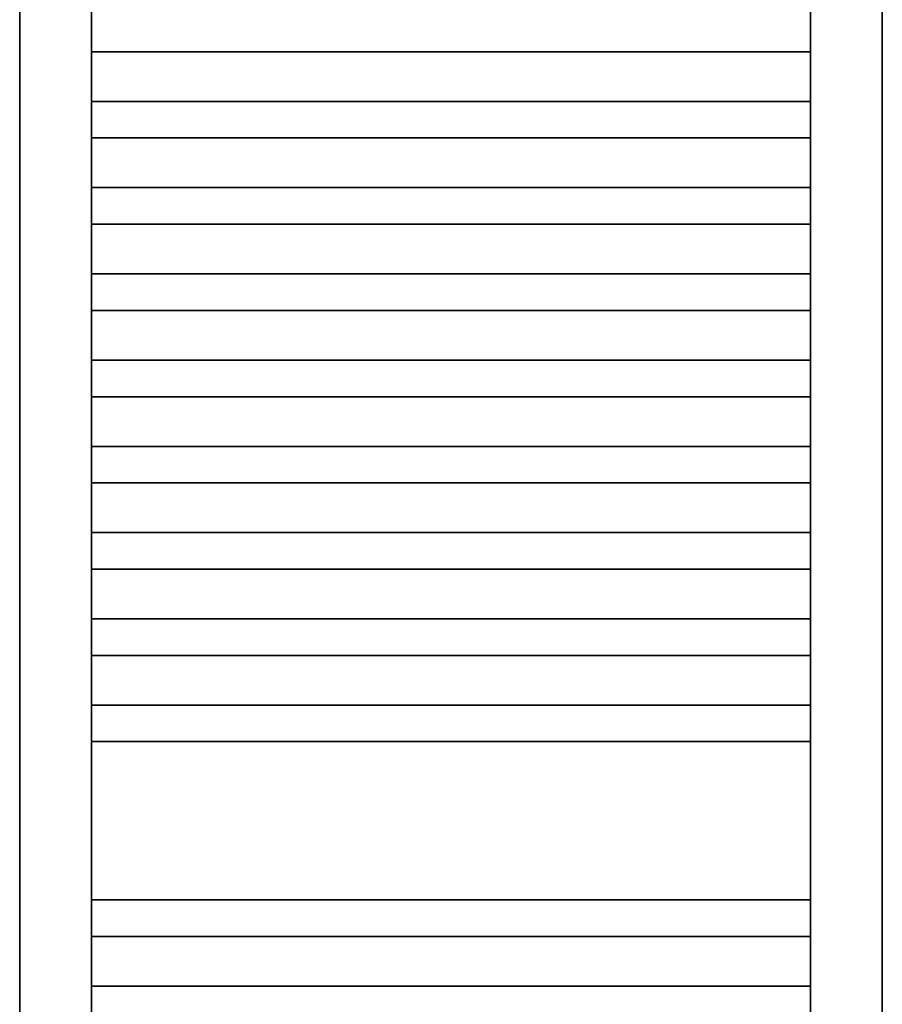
# Model space of a CAD drawing. Header units: millimetres. Extents: x 17747 to 112039, y -74980 to 446921.
# Tile 159 of 256: x 63368 to 63968, y -71223 to -70538. Entities that reach past the tile are written whole.
import ezdxf

# ---------------------------------------------------------------- set-up
doc = ezdxf.new("R2010")
doc.units = ezdxf.units.MM
doc.layers.add('UT_ZAŘÍZENÍ - OT', color=3, linetype='Continuous', lineweight=35)

msp = doc.modelspace()

# ---------------------------------------------------------------- linework, layer by layer
at = {"layer": 'UT_ZAŘÍZENÍ - OT', "linetype": 'Continuous'}
for p, q in [((63367.95, -69786.11), (63367.95, -71606.11)), ((63417.95, -71606.11), (63417.95, -69786.11)), ((63917.95, -69786.11), (63917.95, -71606.11)), ((63967.95, -71606.11), (63967.95, -69786.11)), ((63417.95, -70560.38), (63917.95, -70560.38)), ((63417.95, -70560.38), (63917.95, -70560.38)), ((63417.95, -70560.38), (63917.95, -70560.38)), ((63417.95, -70560.38), (63917.95, -70560.38)), ((63417.95, -70560.38), (63917.95, -70560.38)), ((63417.95, -70560.38), (63917.95, -70560.38)), ((63417.95, -70560.38), (63917.95, -70560.38)), ((63417.95, -70560.38), (63917.95, -70560.38)), ((63417.95, -70560.38), (63917.95, -70560.38)), ((63417.95, -70560.38), (63917.95, -70560.38)), ((63417.95, -70560.38), (63917.95, -70560.38)), ((63417.95, -70560.38), (63917.95, -70560.38)), ((63417.95, -70560.38), (63917.95, -70560.38)), ((63417.95, -70560.38), (63917.95, -70560.38)), ((63417.95, -70560.38), (63917.95, -70560.38)), ((63417.95, -70560.38), (63917.95, -70560.38)), ((63417.95, -70560.38), (63917.95, -70560.38)), ((63417.95, -70560.38), (63917.95, -70560.38)), ((63417.95, -70560.38), (63917.95, -70560.38)), ((63417.95, -70560.38), (63917.95, -70560.38)), ((63417.95, -70560.38), (63917.95, -70560.38)), ((63417.95, -70560.38), (63917.95, -70560.38)), ((63417.95, -70560.38), (63917.95, -70560.38)), ((63417.95, -70560.38), (63917.95, -70560.38)), ((63417.95, -70560.38), (63917.95, -70560.38)), ((63417.95, -70560.38), (63917.95, -70560.38)), ((63417.95, -70560.38), (63917.95, -70560.38)), ((63417.95, -70560.38), (63917.95, -70560.38)), ((63417.95, -70560.38), (63917.95, -70560.38)), ((63417.95, -70560.38), (63917.95, -70560.38)), ((63417.95, -70560.38), (63917.95, -70560.38)), ((63417.95, -70560.38), (63917.95, -70560.38)), ((63417.95, -70560.38), (63917.95, -70560.38)), ((63417.95, -70560.38), (63917.95, -70560.38)), ((63417.95, -70594.93), (63917.95, -70594.93)), ((63417.95, -70594.93), (63917.95, -70594.93)), ((63417.95, -70594.93), (63917.95, -70594.93)), ((63417.95, -70594.93), (63917.95, -70594.93)), ((63417.95, -70594.93), (63917.95, -70594.93)), ((63417.95, -70594.93), (63917.95, -70594.93)), ((63417.95, -70594.93), (63917.95, -70594.93)), ((63417.95, -70594.93), (63917.95, -70594.93)), ((63417.95, -70594.93), (63917.95, -70594.93)), ((63417.95, -70594.93), (63917.95, -70594.93)), ((63417.95, -70594.93), (63917.95, -70594.93)), ((63417.95, -70594.93), (63917.95, -70594.93)), ((63417.95, -70594.93), (63917.95, -70594.93)), ((63417.95, -70594.93), (63917.95, -70594.93)), ((63417.95, -70594.93), (63917.95, -70594.93)), ((63417.95, -70594.93), (63917.95, -70594.93)), ((63417.95, -70594.93), (63917.95, -70594.93)), ((63417.95, -70594.93), (63917.95, -70594.93)), ((63417.95, -70594.93), (63917.95, -70594.93)), ((63417.95, -70594.93), (63917.95, -70594.93)), ((63417.95, -70594.93), (63917.95, -70594.93)), ((63417.95, -70594.93), (63917.95, -70594.93)), ((63417.95, -70594.93), (63917.95, -70594.93)), ((63417.95, -70594.93), (63917.95, -70594.93)), ((63417.95, -70594.93), (63917.95, -70594.93)), ((63417.95, -70594.93), (63917.95, -70594.93)), ((63417.95, -70594.93), (63917.95, -70594.93)), ((63417.95, -70594.93), (63917.95, -70594.93)), ((63417.95, -70594.93), (63917.95, -70594.93)), ((63417.95, -70594.93), (63917.95, -70594.93)), ((63417.95, -70594.93), (63917.95, -70594.93)), ((63417.95, -70594.93), (63917.95, -70594.93)), ((63417.95, -70594.93), (63917.95, -70594.93)), ((63417.95, -70594.93), (63917.95, -70594.93)), ((63417.95, -70620.38), (63917.95, -70620.38)), ((63417.95, -70620.38), (63917.95, -70620.38)), ((63417.95, -70620.38), (63917.95, -70620.38)), ((63417.95, -70620.38), (63917.95, -70620.38)), ((63417.95, -70620.38), (63917.95, -70620.38)), ((63417.95, -70620.38), (63917.95, -70620.38)), ((63417.95, -70620.38), (63917.95, -70620.38)), ((63417.95, -70620.38), (63917.95, -70620.38)), ((63417.95, -70620.38), (63917.95, -70620.38)), ((63417.95, -70620.38), (63917.95, -70620.38)), ((63417.95, -70620.38), (63917.95, -70620.38)), ((63417.95, -70620.38), (63917.95, -70620.38)), ((63417.95, -70620.38), (63917.95, -70620.38)), ((63417.95, -70620.38), (63917.95, -70620.38)), ((63417.95, -70620.38), (63917.95, -70620.38)), ((63417.95, -70620.38), (63917.95, -70620.38)), ((63417.95, -70620.38), (63917.95, -70620.38)), ((63417.95, -70620.38), (63917.95, -70620.38)), ((63417.95, -70620.38), (63917.95, -70620.38)), ((63417.95, -70620.38), (63917.95, -70620.38)), ((63417.95, -70620.38), (63917.95, -70620.38)), ((63417.95, -70620.38), (63917.95, -70620.38)), ((63417.95, -70620.38), (63917.95, -70620.38)), ((63417.95, -70620.38), (63917.95, -70620.38)), ((63417.95, -70620.38), (63917.95, -70620.38)), ((63417.95, -70620.38), (63917.95, -70620.38)), ((63417.95, -70620.38), (63917.95, -70620.38)), ((63417.95, -70620.38), (63917.95, -70620.38)), ((63417.95, -70620.38), (63917.95, -70620.38)), ((63417.95, -70620.38), (63917.95, -70620.38)), ((63417.95, -70620.38), (63917.95, -70620.38)), ((63417.95, -70620.38), (63917.95, -70620.38)), ((63417.95, -70620.38), (63917.95, -70620.38)), ((63417.95, -70620.38), (63917.95, -70620.38)), ((63417.95, -70654.93), (63917.95, -70654.93)), ((63417.95, -70654.93), (63917.95, -70654.93)), ((63417.95, -70654.93), (63917.95, -70654.93)), ((63417.95, -70654.93), (63917.95, -70654.93)), ((63417.95, -70654.93), (63917.95, -70654.93)), ((63417.95, -70654.93), (63917.95, -70654.93)), ((63417.95, -70654.93), (63917.95, -70654.93)), ((63417.95, -70654.93), (63917.95, -70654.93)), ((63417.95, -70654.93), (63917.95, -70654.93)), ((63417.95, -70654.93), (63917.95, -70654.93)), ((63417.95, -70654.93), (63917.95, -70654.93)), ((63417.95, -70654.93), (63917.95, -70654.93)), ((63417.95, -70654.93), (63917.95, -70654.93)), ((63417.95, -70654.93), (63917.95, -70654.93)), ((63417.95, -70654.93), (63917.95, -70654.93)), ((63417.95, -70654.93), (63917.95, -70654.93)), ((63417.95, -70654.93), (63917.95, -70654.93)), ((63417.95, -70654.93), (63917.95, -70654.93)), ((63417.95, -70654.93), (63917.95, -70654.93)), ((63417.95, -70654.93), (63917.95, -70654.93)), ((63417.95, -70654.93), (63917.95, -70654.93)), ((63417.95, -70654.93), (63917.95, -70654.93)), ((63417.95, -70654.93), (63917.95, -70654.93)), ((63417.95, -70654.93), (63917.95, -70654.93)), ((63417.95, -70654.93), (63917.95, -70654.93)), ((63417.95, -70654.93), (63917.95, -70654.93)), ((63417.95, -70654.93), (63917.95, -70654.93)), ((63417.95, -70654.93), (63917.95, -70654.93)), ((63417.95, -70654.93), (63917.95, -70654.93)), ((63417.95, -70654.93), (63917.95, -70654.93)), ((63417.95, -70654.93), (63917.95, -70654.93)), ((63417.95, -70654.93), (63917.95, -70654.93)), ((63417.95, -70654.93), (63917.95, -70654.93)), ((63417.95, -70654.93), (63917.95, -70654.93)), ((63417.95, -70680.38), (63917.95, -70680.38)), ((63417.95, -70680.38), (63917.95, -70680.38)), ((63417.95, -70680.38), (63917.95, -70680.38)), ((63417.95, -70680.38), (63917.95, -70680.38)), ((63417.95, -70680.38), (63917.95, -70680.38)), ((63417.95, -70680.38), (63917.95, -70680.38)), ((63417.95, -70680.38), (63917.95, -70680.38)), ((63417.95, -70680.38), (63917.95, -70680.38)), ((63417.95, -70680.38), (63917.95, -70680.38)), ((63417.95, -70680.38), (63917.95, -70680.38)), ((63417.95, -70680.38), (63917.95, -70680.38)), ((63417.95, -70680.38), (63917.95, -70680.38)), ((63417.95, -70680.38), (63917.95, -70680.38)), ((63417.95, -70680.38), (63917.95, -70680.38)), ((63417.95, -70680.38), (63917.95, -70680.38)), ((63417.95, -70680.38), (63917.95, -70680.38)), ((63417.95, -70680.38), (63917.95, -70680.38)), ((63417.95, -70680.38), (63917.95, -70680.38)), ((63417.95, -70680.38), (63917.95, -70680.38)), ((63417.95, -70680.38), (63917.95, -70680.38)), ((63417.95, -70680.38), (63917.95, -70680.38)), ((63417.95, -70680.38), (63917.95, -70680.38)), ((63417.95, -70680.38), (63917.95, -70680.38)), ((63417.95, -70680.38), (63917.95, -70680.38)), ((63417.95, -70680.38), (63917.95, -70680.38)), ((63417.95, -70680.38), (63917.95, -70680.38)), ((63417.95, -70680.38), (63917.95, -70680.38)), ((63417.95, -70680.38), (63917.95, -70680.38)), ((63417.95, -70680.38), (63917.95, -70680.38)), ((63417.95, -70680.38), (63917.95, -70680.38)), ((63417.95, -70680.38), (63917.95, -70680.38)), ((63417.95, -70680.38), (63917.95, -70680.38)), ((63417.95, -70680.38), (63917.95, -70680.38)), ((63417.95, -70680.38), (63917.95, -70680.38)), ((63417.95, -70714.93), (63917.95, -70714.93)), ((63417.95, -70714.93), (63917.95, -70714.93)), ((63417.95, -70714.93), (63917.95, -70714.93)), ((63417.95, -70714.93), (63917.95, -70714.93)), ((63417.95, -70714.93), (63917.95, -70714.93)), ((63417.95, -70714.93), (63917.95, -70714.93)), ((63417.95, -70714.93), (63917.95, -70714.93)), ((63417.95, -70714.93), (63917.95, -70714.93)), ((63417.95, -70714.93), (63917.95, -70714.93)), ((63417.95, -70714.93), (63917.95, -70714.93)), ((63417.95, -70714.93), (63917.95, -70714.93)), ((63417.95, -70714.93), (63917.95, -70714.93)), ((63417.95, -70714.93), (63917.95, -70714.93)), ((63417.95, -70714.93), (63917.95, -70714.93)), ((63417.95, -70714.93), (63917.95, -70714.93)), ((63417.95, -70714.93), (63917.95, -70714.93)), ((63417.95, -70714.93), (63917.95, -70714.93)), ((63417.95, -70714.93), (63917.95, -70714.93)), ((63417.95, -70714.93), (63917.95, -70714.93)), ((63417.95, -70714.93), (63917.95, -70714.93)), ((63417.95, -70714.93), (63917.95, -70714.93)), ((63417.95, -70714.93), (63917.95, -70714.93)), ((63417.95, -70714.93), (63917.95, -70714.93)), ((63417.95, -70714.93), (63917.95, -70714.93)), ((63417.95, -70714.93), (63917.95, -70714.93)), ((63417.95, -70714.93), (63917.95, -70714.93)), ((63417.95, -70714.93), (63917.95, -70714.93)), ((63417.95, -70714.93), (63917.95, -70714.93)), ((63417.95, -70714.93), (63917.95, -70714.93)), ((63417.95, -70714.93), (63917.95, -70714.93)), ((63417.95, -70714.93), (63917.95, -70714.93)), ((63417.95, -70714.93), (63917.95, -70714.93)), ((63417.95, -70714.93), (63917.95, -70714.93)), ((63417.95, -70714.93), (63917.95, -70714.93)), ((63417.95, -70740.38), (63917.95, -70740.38)), ((63417.95, -70740.38), (63917.95, -70740.38)), ((63417.95, -70740.38), (63917.95, -70740.38)), ((63417.95, -70740.38), (63917.95, -70740.38)), ((63417.95, -70740.38), (63917.95, -70740.38)), ((63417.95, -70740.38), (63917.95, -70740.38)), ((63417.95, -70740.38), (63917.95, -70740.38)), ((63417.95, -70740.38), (63917.95, -70740.38)), ((63417.95, -70740.38), (63917.95, -70740.38)), ((63417.95, -70740.38), (63917.95, -70740.38)), ((63417.95, -70740.38), (63917.95, -70740.38)), ((63417.95, -70740.38), (63917.95, -70740.38)), ((63417.95, -70740.38), (63917.95, -70740.38)), ((63417.95, -70740.38), (63917.95, -70740.38)), ((63417.95, -70740.38), (63917.95, -70740.38)), ((63417.95, -70740.38), (63917.95, -70740.38)), ((63417.95, -70740.38), (63917.95, -70740.38)), ((63417.95, -70740.38), (63917.95, -70740.38)), ((63417.95, -70740.38), (63917.95, -70740.38)), ((63417.95, -70740.38), (63917.95, -70740.38)), ((63417.95, -70740.38), (63917.95, -70740.38)), ((63417.95, -70740.38), (63917.95, -70740.38)), ((63417.95, -70740.38), (63917.95, -70740.38)), ((63417.95, -70740.38), (63917.95, -70740.38)), ((63417.95, -70740.38), (63917.95, -70740.38)), ((63417.95, -70740.38), (63917.95, -70740.38)), ((63417.95, -70740.38), (63917.95, -70740.38)), ((63417.95, -70740.38), (63917.95, -70740.38)), ((63417.95, -70740.38), (63917.95, -70740.38)), ((63417.95, -70740.38), (63917.95, -70740.38)), ((63417.95, -70740.38), (63917.95, -70740.38)), ((63417.95, -70740.38), (63917.95, -70740.38)), ((63417.95, -70740.38), (63917.95, -70740.38)), ((63417.95, -70740.38), (63917.95, -70740.38)), ((63417.95, -70774.93), (63917.95, -70774.93)), ((63417.95, -70774.93), (63917.95, -70774.93)), ((63417.95, -70774.93), (63917.95, -70774.93)), ((63417.95, -70774.93), (63917.95, -70774.93)), ((63417.95, -70774.93), (63917.95, -70774.93)), ((63417.95, -70774.93), (63917.95, -70774.93)), ((63417.95, -70774.93), (63917.95, -70774.93)), ((63417.95, -70774.93), (63917.95, -70774.93)), ((63417.95, -70774.93), (63917.95, -70774.93)), ((63417.95, -70774.93), (63917.95, -70774.93)), ((63417.95, -70774.93), (63917.95, -70774.93)), ((63417.95, -70774.93), (63917.95, -70774.93)), ((63417.95, -70774.93), (63917.95, -70774.93)), ((63417.95, -70774.93), (63917.95, -70774.93)), ((63417.95, -70774.93), (63917.95, -70774.93)), ((63417.95, -70774.93), (63917.95, -70774.93)), ((63417.95, -70774.93), (63917.95, -70774.93)), ((63417.95, -70774.93), (63917.95, -70774.93)), ((63417.95, -70774.93), (63917.95, -70774.93)), ((63417.95, -70774.93), (63917.95, -70774.93)), ((63417.95, -70774.93), (63917.95, -70774.93)), ((63417.95, -70774.93), (63917.95, -70774.93)), ((63417.95, -70774.93), (63917.95, -70774.93)), ((63417.95, -70774.93), (63917.95, -70774.93)), ((63417.95, -70774.93), (63917.95, -70774.93)), ((63417.95, -70774.93), (63917.95, -70774.93)), ((63417.95, -70774.93), (63917.95, -70774.93)), ((63417.95, -70774.93), (63917.95, -70774.93)), ((63417.95, -70774.93), (63917.95, -70774.93)), ((63417.95, -70774.93), (63917.95, -70774.93)), ((63417.95, -70774.93), (63917.95, -70774.93)), ((63417.95, -70774.93), (63917.95, -70774.93)), ((63417.95, -70774.93), (63917.95, -70774.93)), ((63417.95, -70774.93), (63917.95, -70774.93)), ((63417.95, -70800.38), (63917.95, -70800.38)), ((63417.95, -70800.38), (63917.95, -70800.38)), ((63417.95, -70800.38), (63917.95, -70800.38)), ((63417.95, -70800.38), (63917.95, -70800.38)), ((63417.95, -70800.38), (63917.95, -70800.38)), ((63417.95, -70800.38), (63917.95, -70800.38)), ((63417.95, -70800.38), (63917.95, -70800.38)), ((63417.95, -70800.38), (63917.95, -70800.38)), ((63417.95, -70800.38), (63917.95, -70800.38)), ((63417.95, -70800.38), (63917.95, -70800.38)), ((63417.95, -70800.38), (63917.95, -70800.38)), ((63417.95, -70800.38), (63917.95, -70800.38)), ((63417.95, -70800.38), (63917.95, -70800.38)), ((63417.95, -70800.38), (63917.95, -70800.38)), ((63417.95, -70800.38), (63917.95, -70800.38)), ((63417.95, -70800.38), (63917.95, -70800.38)), ((63417.95, -70800.38), (63917.95, -70800.38)), ((63417.95, -70800.38), (63917.95, -70800.38)), ((63417.95, -70800.38), (63917.95, -70800.38)), ((63417.95, -70800.38), (63917.95, -70800.38)), ((63417.95, -70800.38), (63917.95, -70800.38)), ((63417.95, -70800.38), (63917.95, -70800.38)), ((63417.95, -70800.38), (63917.95, -70800.38)), ((63417.95, -70800.38), (63917.95, -70800.38)), ((63417.95, -70800.38), (63917.95, -70800.38)), ((63417.95, -70800.38), (63917.95, -70800.38)), ((63417.95, -70800.38), (63917.95, -70800.38)), ((63417.95, -70800.38), (63917.95, -70800.38)), ((63417.95, -70800.38), (63917.95, -70800.38)), ((63417.95, -70800.38), (63917.95, -70800.38)), ((63417.95, -70800.38), (63917.95, -70800.38)), ((63417.95, -70800.38), (63917.95, -70800.38)), ((63417.95, -70800.38), (63917.95, -70800.38)), ((63417.95, -70800.38), (63917.95, -70800.38)), ((63417.95, -70834.93), (63917.95, -70834.93)), ((63417.95, -70834.93), (63917.95, -70834.93)), ((63417.95, -70834.93), (63917.95, -70834.93)), ((63417.95, -70834.93), (63917.95, -70834.93)), ((63417.95, -70834.93), (63917.95, -70834.93)), ((63417.95, -70834.93), (63917.95, -70834.93)), ((63417.95, -70834.93), (63917.95, -70834.93)), ((63417.95, -70834.93), (63917.95, -70834.93)), ((63417.95, -70834.93), (63917.95, -70834.93)), ((63417.95, -70834.93), (63917.95, -70834.93)), ((63417.95, -70834.93), (63917.95, -70834.93)), ((63417.95, -70834.93), (63917.95, -70834.93)), ((63417.95, -70834.93), (63917.95, -70834.93)), ((63417.95, -70834.93), (63917.95, -70834.93)), ((63417.95, -70834.93), (63917.95, -70834.93)), ((63417.95, -70834.93), (63917.95, -70834.93)), ((63417.95, -70834.93), (63917.95, -70834.93)), ((63417.95, -70834.93), (63917.95, -70834.93)), ((63417.95, -70834.93), (63917.95, -70834.93)), ((63417.95, -70834.93), (63917.95, -70834.93)), ((63417.95, -70834.93), (63917.95, -70834.93)), ((63417.95, -70834.93), (63917.95, -70834.93)), ((63417.95, -70834.93), (63917.95, -70834.93)), ((63417.95, -70834.93), (63917.95, -70834.93)), ((63417.95, -70834.93), (63917.95, -70834.93)), ((63417.95, -70834.93), (63917.95, -70834.93)), ((63417.95, -70834.93), (63917.95, -70834.93)), ((63417.95, -70834.93), (63917.95, -70834.93)), ((63417.95, -70834.93), (63917.95, -70834.93)), ((63417.95, -70834.93), (63917.95, -70834.93)), ((63417.95, -70834.93), (63917.95, -70834.93)), ((63417.95, -70834.93), (63917.95, -70834.93)), ((63417.95, -70834.93), (63917.95, -70834.93)), ((63417.95, -70834.93), (63917.95, -70834.93)), ((63417.95, -70860.38), (63917.95, -70860.38)), ((63417.95, -70860.38), (63917.95, -70860.38)), ((63417.95, -70860.38), (63917.95, -70860.38)), ((63417.95, -70860.38), (63917.95, -70860.38)), ((63417.95, -70860.38), (63917.95, -70860.38)), ((63417.95, -70860.38), (63917.95, -70860.38)), ((63417.95, -70860.38), (63917.95, -70860.38)), ((63417.95, -70860.38), (63917.95, -70860.38)), ((63417.95, -70860.38), (63917.95, -70860.38)), ((63417.95, -70860.38), (63917.95, -70860.38)), ((63417.95, -70860.38), (63917.95, -70860.38)), ((63417.95, -70860.38), (63917.95, -70860.38)), ((63417.95, -70860.38), (63917.95, -70860.38)), ((63417.95, -70860.38), (63917.95, -70860.38)), ((63417.95, -70860.38), (63917.95, -70860.38)), ((63417.95, -70860.38), (63917.95, -70860.38)), ((63417.95, -70860.38), (63917.95, -70860.38)), ((63417.95, -70860.38), (63917.95, -70860.38)), ((63417.95, -70860.38), (63917.95, -70860.38)), ((63417.95, -70860.38), (63917.95, -70860.38)), ((63417.95, -70860.38), (63917.95, -70860.38)), ((63417.95, -70860.38), (63917.95, -70860.38)), ((63417.95, -70860.38), (63917.95, -70860.38)), ((63417.95, -70860.38), (63917.95, -70860.38)), ((63417.95, -70860.38), (63917.95, -70860.38)), ((63417.95, -70860.38), (63917.95, -70860.38)), ((63417.95, -70860.38), (63917.95, -70860.38)), ((63417.95, -70860.38), (63917.95, -70860.38)), ((63417.95, -70860.38), (63917.95, -70860.38)), ((63417.95, -70860.38), (63917.95, -70860.38)), ((63417.95, -70860.38), (63917.95, -70860.38)), ((63417.95, -70860.38), (63917.95, -70860.38)), ((63417.95, -70860.38), (63917.95, -70860.38)), ((63417.95, -70860.38), (63917.95, -70860.38)), ((63417.95, -70894.93), (63917.95, -70894.93)), ((63417.95, -70894.93), (63917.95, -70894.93)), ((63417.95, -70894.93), (63917.95, -70894.93)), ((63417.95, -70894.93), (63917.95, -70894.93)), ((63417.95, -70894.93), (63917.95, -70894.93)), ((63417.95, -70894.93), (63917.95, -70894.93)), ((63417.95, -70894.93), (63917.95, -70894.93)), ((63417.95, -70894.93), (63917.95, -70894.93)), ((63417.95, -70894.93), (63917.95, -70894.93)), ((63417.95, -70894.93), (63917.95, -70894.93)), ((63417.95, -70894.93), (63917.95, -70894.93)), ((63417.95, -70894.93), (63917.95, -70894.93)), ((63417.95, -70894.93), (63917.95, -70894.93)), ((63417.95, -70894.93), (63917.95, -70894.93)), ((63417.95, -70894.93), (63917.95, -70894.93)), ((63417.95, -70894.93), (63917.95, -70894.93)), ((63417.95, -70894.93), (63917.95, -70894.93)), ((63417.95, -70894.93), (63917.95, -70894.93)), ((63417.95, -70894.93), (63917.95, -70894.93)), ((63417.95, -70894.93), (63917.95, -70894.93)), ((63417.95, -70894.93), (63917.95, -70894.93)), ((63417.95, -70894.93), (63917.95, -70894.93)), ((63417.95, -70894.93), (63917.95, -70894.93)), ((63417.95, -70894.93), (63917.95, -70894.93)), ((63417.95, -70894.93), (63917.95, -70894.93)), ((63417.95, -70894.93), (63917.95, -70894.93)), ((63417.95, -70894.93), (63917.95, -70894.93)), ((63417.95, -70894.93), (63917.95, -70894.93)), ((63417.95, -70894.93), (63917.95, -70894.93)), ((63417.95, -70894.93), (63917.95, -70894.93)), ((63417.95, -70894.93), (63917.95, -70894.93)), ((63417.95, -70894.93), (63917.95, -70894.93)), ((63417.95, -70894.93), (63917.95, -70894.93)), ((63417.95, -70894.93), (63917.95, -70894.93)), ((63417.95, -70920.38), (63917.95, -70920.38)), ((63417.95, -70920.38), (63917.95, -70920.38)), ((63417.95, -70920.38), (63917.95, -70920.38)), ((63417.95, -70920.38), (63917.95, -70920.38)), ((63417.95, -70920.38), (63917.95, -70920.38)), ((63417.95, -70920.38), (63917.95, -70920.38)), ((63417.95, -70920.38), (63917.95, -70920.38)), ((63417.95, -70920.38), (63917.95, -70920.38)), ((63417.95, -70920.38), (63917.95, -70920.38)), ((63417.95, -70920.38), (63917.95, -70920.38)), ((63417.95, -70920.38), (63917.95, -70920.38)), ((63417.95, -70920.38), (63917.95, -70920.38)), ((63417.95, -70920.38), (63917.95, -70920.38)), ((63417.95, -70920.38), (63917.95, -70920.38)), ((63417.95, -70920.38), (63917.95, -70920.38)), ((63417.95, -70920.38), (63917.95, -70920.38)), ((63417.95, -70920.38), (63917.95, -70920.38)), ((63417.95, -70920.38), (63917.95, -70920.38)), ((63417.95, -70920.38), (63917.95, -70920.38)), ((63417.95, -70920.38), (63917.95, -70920.38)), ((63417.95, -70920.38), (63917.95, -70920.38)), ((63417.95, -70920.38), (63917.95, -70920.38)), ((63417.95, -70920.38), (63917.95, -70920.38)), ((63417.95, -70920.38), (63917.95, -70920.38)), ((63417.95, -70920.38), (63917.95, -70920.38)), ((63417.95, -70920.38), (63917.95, -70920.38)), ((63417.95, -70920.38), (63917.95, -70920.38)), ((63417.95, -70920.38), (63917.95, -70920.38)), ((63417.95, -70920.38), (63917.95, -70920.38)), ((63417.95, -70920.38), (63917.95, -70920.38)), ((63417.95, -70920.38), (63917.95, -70920.38)), ((63417.95, -70920.38), (63917.95, -70920.38)), ((63417.95, -70920.38), (63917.95, -70920.38)), ((63417.95, -70920.38), (63917.95, -70920.38)), ((63417.95, -70954.93), (63917.95, -70954.93)), ((63417.95, -70954.93), (63917.95, -70954.93)), ((63417.95, -70954.93), (63917.95, -70954.93)), ((63417.95, -70954.93), (63917.95, -70954.93)), ((63417.95, -70954.93), (63917.95, -70954.93)), ((63417.95, -70954.93), (63917.95, -70954.93)), ((63417.95, -70954.93), (63917.95, -70954.93)), ((63417.95, -70954.93), (63917.95, -70954.93)), ((63417.95, -70954.93), (63917.95, -70954.93)), ((63417.95, -70954.93), (63917.95, -70954.93)), ((63417.95, -70954.93), (63917.95, -70954.93)), ((63417.95, -70954.93), (63917.95, -70954.93)), ((63417.95, -70954.93), (63917.95, -70954.93)), ((63417.95, -70954.93), (63917.95, -70954.93)), ((63417.95, -70954.93), (63917.95, -70954.93)), ((63417.95, -70954.93), (63917.95, -70954.93)), ((63417.95, -70954.93), (63917.95, -70954.93)), ((63417.95, -70954.93), (63917.95, -70954.93)), ((63417.95, -70954.93), (63917.95, -70954.93)), ((63417.95, -70954.93), (63917.95, -70954.93)), ((63417.95, -70954.93), (63917.95, -70954.93)), ((63417.95, -70954.93), (63917.95, -70954.93)), ((63417.95, -70954.93), (63917.95, -70954.93)), ((63417.95, -70954.93), (63917.95, -70954.93)), ((63417.95, -70954.93), (63917.95, -70954.93)), ((63417.95, -70954.93), (63917.95, -70954.93)), ((63417.95, -70954.93), (63917.95, -70954.93)), ((63417.95, -70954.93), (63917.95, -70954.93)), ((63417.95, -70954.93), (63917.95, -70954.93)), ((63417.95, -70954.93), (63917.95, -70954.93)), ((63417.95, -70954.93), (63917.95, -70954.93)), ((63417.95, -70954.93), (63917.95, -70954.93)), ((63417.95, -70954.93), (63917.95, -70954.93)), ((63417.95, -70954.93), (63917.95, -70954.93)), ((63417.95, -70980.38), (63917.95, -70980.38)), ((63417.95, -70980.38), (63917.95, -70980.38)), ((63417.95, -70980.38), (63917.95, -70980.38)), ((63417.95, -70980.38), (63917.95, -70980.38)), ((63417.95, -70980.38), (63917.95, -70980.38)), ((63417.95, -70980.38), (63917.95, -70980.38)), ((63417.95, -70980.38), (63917.95, -70980.38)), ((63417.95, -70980.38), (63917.95, -70980.38)), ((63417.95, -70980.38), (63917.95, -70980.38)), ((63417.95, -70980.38), (63917.95, -70980.38)), ((63417.95, -70980.38), (63917.95, -70980.38)), ((63417.95, -70980.38), (63917.95, -70980.38)), ((63417.95, -70980.38), (63917.95, -70980.38)), ((63417.95, -70980.38), (63917.95, -70980.38)), ((63417.95, -70980.38), (63917.95, -70980.38)), ((63417.95, -70980.38), (63917.95, -70980.38)), ((63417.95, -70980.38), (63917.95, -70980.38)), ((63417.95, -70980.38), (63917.95, -70980.38)), ((63417.95, -70980.38), (63917.95, -70980.38)), ((63417.95, -70980.38), (63917.95, -70980.38)), ((63417.95, -70980.38), (63917.95, -70980.38)), ((63417.95, -70980.38), (63917.95, -70980.38)), ((63417.95, -70980.38), (63917.95, -70980.38)), ((63417.95, -70980.38), (63917.95, -70980.38)), ((63417.95, -70980.38), (63917.95, -70980.38)), ((63417.95, -70980.38), (63917.95, -70980.38)), ((63417.95, -70980.38), (63917.95, -70980.38)), ((63417.95, -70980.38), (63917.95, -70980.38)), ((63417.95, -70980.38), (63917.95, -70980.38)), ((63417.95, -70980.38), (63917.95, -70980.38)), ((63417.95, -70980.38), (63917.95, -70980.38)), ((63417.95, -70980.38), (63917.95, -70980.38)), ((63417.95, -70980.38), (63917.95, -70980.38)), ((63417.95, -70980.38), (63917.95, -70980.38)), ((63417.95, -71014.93), (63917.95, -71014.93)), ((63417.95, -71014.93), (63917.95, -71014.93)), ((63417.95, -71014.93), (63917.95, -71014.93)), ((63417.95, -71014.93), (63917.95, -71014.93)), ((63417.95, -71014.93), (63917.95, -71014.93)), ((63417.95, -71014.93), (63917.95, -71014.93)), ((63417.95, -71014.93), (63917.95, -71014.93)), ((63417.95, -71014.93), (63917.95, -71014.93)), ((63417.95, -71014.93), (63917.95, -71014.93)), ((63417.95, -71014.93), (63917.95, -71014.93)), ((63417.95, -71014.93), (63917.95, -71014.93)), ((63417.95, -71014.93), (63917.95, -71014.93)), ((63417.95, -71014.93), (63917.95, -71014.93)), ((63417.95, -71014.93), (63917.95, -71014.93)), ((63417.95, -71014.93), (63917.95, -71014.93)), ((63417.95, -71014.93), (63917.95, -71014.93)), ((63417.95, -71014.93), (63917.95, -71014.93)), ((63417.95, -71014.93), (63917.95, -71014.93)), ((63417.95, -71014.93), (63917.95, -71014.93)), ((63417.95, -71014.93), (63917.95, -71014.93)), ((63417.95, -71014.93), (63917.95, -71014.93)), ((63417.95, -71014.93), (63917.95, -71014.93)), ((63417.95, -71014.93), (63917.95, -71014.93)), ((63417.95, -71014.93), (63917.95, -71014.93)), ((63417.95, -71014.93), (63917.95, -71014.93)), ((63417.95, -71014.93), (63917.95, -71014.93)), ((63417.95, -71014.93), (63917.95, -71014.93)), ((63417.95, -71014.93), (63917.95, -71014.93)), ((63417.95, -71014.93), (63917.95, -71014.93)), ((63417.95, -71014.93), (63917.95, -71014.93)), ((63417.95, -71014.93), (63917.95, -71014.93)), ((63417.95, -71014.93), (63917.95, -71014.93)), ((63417.95, -71014.93), (63917.95, -71014.93)), ((63417.95, -71014.93), (63917.95, -71014.93)), ((63417.95, -71040.38), (63917.95, -71040.38)), ((63417.95, -71040.38), (63917.95, -71040.38)), ((63417.95, -71040.38), (63917.95, -71040.38)), ((63417.95, -71040.38), (63917.95, -71040.38)), ((63417.95, -71040.38), (63917.95, -71040.38)), ((63417.95, -71040.38), (63917.95, -71040.38)), ((63417.95, -71040.38), (63917.95, -71040.38)), ((63417.95, -71040.38), (63917.95, -71040.38)), ((63417.95, -71040.38), (63917.95, -71040.38)), ((63417.95, -71040.38), (63917.95, -71040.38)), ((63417.95, -71040.38), (63917.95, -71040.38)), ((63417.95, -71040.38), (63917.95, -71040.38)), ((63417.95, -71040.38), (63917.95, -71040.38)), ((63417.95, -71040.38), (63917.95, -71040.38)), ((63417.95, -71040.38), (63917.95, -71040.38)), ((63417.95, -71040.38), (63917.95, -71040.38)), ((63417.95, -71040.38), (63917.95, -71040.38)), ((63417.95, -71040.38), (63917.95, -71040.38)), ((63417.95, -71040.38), (63917.95, -71040.38)), ((63417.95, -71040.38), (63917.95, -71040.38)), ((63417.95, -71040.38), (63917.95, -71040.38)), ((63417.95, -71040.38), (63917.95, -71040.38)), ((63417.95, -71040.38), (63917.95, -71040.38)), ((63417.95, -71040.38), (63917.95, -71040.38)), ((63417.95, -71040.38), (63917.95, -71040.38)), ((63417.95, -71040.38), (63917.95, -71040.38)), ((63417.95, -71040.38), (63917.95, -71040.38)), ((63417.95, -71040.38), (63917.95, -71040.38)), ((63417.95, -71040.38), (63917.95, -71040.38)), ((63417.95, -71040.38), (63917.95, -71040.38)), ((63417.95, -71040.38), (63917.95, -71040.38)), ((63417.95, -71040.38), (63917.95, -71040.38)), ((63417.95, -71040.38), (63917.95, -71040.38)), ((63417.95, -71040.38), (63917.95, -71040.38)), ((63417.95, -71150.38), (63917.95, -71150.38)), ((63417.95, -71150.38), (63917.95, -71150.38)), ((63417.95, -71150.38), (63917.95, -71150.38)), ((63417.95, -71150.38), (63917.95, -71150.38)), ((63417.95, -71150.38), (63917.95, -71150.38)), ((63417.95, -71150.38), (63917.95, -71150.38)), ((63417.95, -71150.38), (63917.95, -71150.38)), ((63417.95, -71150.38), (63917.95, -71150.38)), ((63417.95, -71150.38), (63917.95, -71150.38)), ((63417.95, -71150.38), (63917.95, -71150.38)), ((63417.95, -71150.38), (63917.95, -71150.38)), ((63417.95, -71150.38), (63917.95, -71150.38)), ((63417.95, -71150.38), (63917.95, -71150.38)), ((63417.95, -71150.38), (63917.95, -71150.38)), ((63417.95, -71150.38), (63917.95, -71150.38)), ((63417.95, -71150.38), (63917.95, -71150.38)), ((63417.95, -71150.38), (63917.95, -71150.38)), ((63417.95, -71150.38), (63917.95, -71150.38)), ((63417.95, -71150.38), (63917.95, -71150.38)), ((63417.95, -71150.38), (63917.95, -71150.38)), ((63417.95, -71150.38), (63917.95, -71150.38)), ((63417.95, -71150.38), (63917.95, -71150.38)), ((63417.95, -71150.38), (63917.95, -71150.38)), ((63417.95, -71150.38), (63917.95, -71150.38)), ((63417.95, -71150.38), (63917.95, -71150.38)), ((63417.95, -71150.38), (63917.95, -71150.38)), ((63417.95, -71150.38), (63917.95, -71150.38)), ((63417.95, -71150.38), (63917.95, -71150.38)), ((63417.95, -71150.38), (63917.95, -71150.38)), ((63417.95, -71150.38), (63917.95, -71150.38)), ((63417.95, -71150.38), (63917.95, -71150.38)), ((63417.95, -71150.38), (63917.95, -71150.38)), ((63417.95, -71150.38), (63917.95, -71150.38)), ((63417.95, -71150.38), (63917.95, -71150.38)), ((63417.95, -71175.84), (63917.95, -71175.84)), ((63417.95, -71175.84), (63917.95, -71175.84)), ((63417.95, -71175.84), (63917.95, -71175.84)), ((63417.95, -71175.84), (63917.95, -71175.84)), ((63417.95, -71175.84), (63917.95, -71175.84)), ((63417.95, -71175.84), (63917.95, -71175.84)), ((63417.95, -71175.84), (63917.95, -71175.84)), ((63417.95, -71175.84), (63917.95, -71175.84)), ((63417.95, -71175.84), (63917.95, -71175.84)), ((63417.95, -71175.84), (63917.95, -71175.84)), ((63417.95, -71175.84), (63917.95, -71175.84)), ((63417.95, -71175.84), (63917.95, -71175.84)), ((63417.95, -71175.84), (63917.95, -71175.84)), ((63417.95, -71175.84), (63917.95, -71175.84)), ((63417.95, -71175.84), (63917.95, -71175.84)), ((63417.95, -71175.84), (63917.95, -71175.84)), ((63417.95, -71175.84), (63917.95, -71175.84)), ((63417.95, -71175.84), (63917.95, -71175.84)), ((63417.95, -71175.84), (63917.95, -71175.84)), ((63417.95, -71175.84), (63917.95, -71175.84)), ((63417.95, -71175.84), (63917.95, -71175.84)), ((63417.95, -71175.84), (63917.95, -71175.84)), ((63417.95, -71175.84), (63917.95, -71175.84)), ((63417.95, -71175.84), (63917.95, -71175.84)), ((63417.95, -71175.84), (63917.95, -71175.84)), ((63417.95, -71175.84), (63917.95, -71175.84)), ((63417.95, -71175.84), (63917.95, -71175.84)), ((63417.95, -71175.84), (63917.95, -71175.84)), ((63417.95, -71175.84), (63917.95, -71175.84)), ((63417.95, -71175.84), (63917.95, -71175.84)), ((63417.95, -71175.84), (63917.95, -71175.84)), ((63417.95, -71175.84), (63917.95, -71175.84)), ((63417.95, -71175.84), (63917.95, -71175.84)), ((63417.95, -71175.84), (63917.95, -71175.84)), ((63417.95, -71210.38), (63917.95, -71210.38)), ((63417.95, -71210.38), (63917.95, -71210.38)), ((63417.95, -71210.38), (63917.95, -71210.38)), ((63417.95, -71210.38), (63917.95, -71210.38)), ((63417.95, -71210.38), (63917.95, -71210.38)), ((63417.95, -71210.38), (63917.95, -71210.38)), ((63417.95, -71210.38), (63917.95, -71210.38)), ((63417.95, -71210.38), (63917.95, -71210.38)), ((63417.95, -71210.38), (63917.95, -71210.38)), ((63417.95, -71210.38), (63917.95, -71210.38)), ((63417.95, -71210.38), (63917.95, -71210.38)), ((63417.95, -71210.38), (63917.95, -71210.38)), ((63417.95, -71210.38), (63917.95, -71210.38)), ((63417.95, -71210.38), (63917.95, -71210.38)), ((63417.95, -71210.38), (63917.95, -71210.38)), ((63417.95, -71210.38), (63917.95, -71210.38)), ((63417.95, -71210.38), (63917.95, -71210.38)), ((63417.95, -71210.38), (63917.95, -71210.38)), ((63417.95, -71210.38), (63917.95, -71210.38)), ((63417.95, -71210.38), (63917.95, -71210.38)), ((63417.95, -71210.38), (63917.95, -71210.38)), ((63417.95, -71210.38), (63917.95, -71210.38)), ((63417.95, -71210.38), (63917.95, -71210.38)), ((63417.95, -71210.38), (63917.95, -71210.38)), ((63417.95, -71210.38), (63917.95, -71210.38)), ((63417.95, -71210.38), (63917.95, -71210.38)), ((63417.95, -71210.38), (63917.95, -71210.38)), ((63417.95, -71210.38), (63917.95, -71210.38)), ((63417.95, -71210.38), (63917.95, -71210.38)), ((63417.95, -71210.38), (63917.95, -71210.38)), ((63417.95, -71210.38), (63917.95, -71210.38)), ((63417.95, -71210.38), (63917.95, -71210.38)), ((63417.95, -71210.38), (63917.95, -71210.38)), ((63417.95, -71210.38), (63917.95, -71210.38))]:
    msp.add_line(p, q, dxfattribs=at)

doc.saveas('drawing.dxf')
